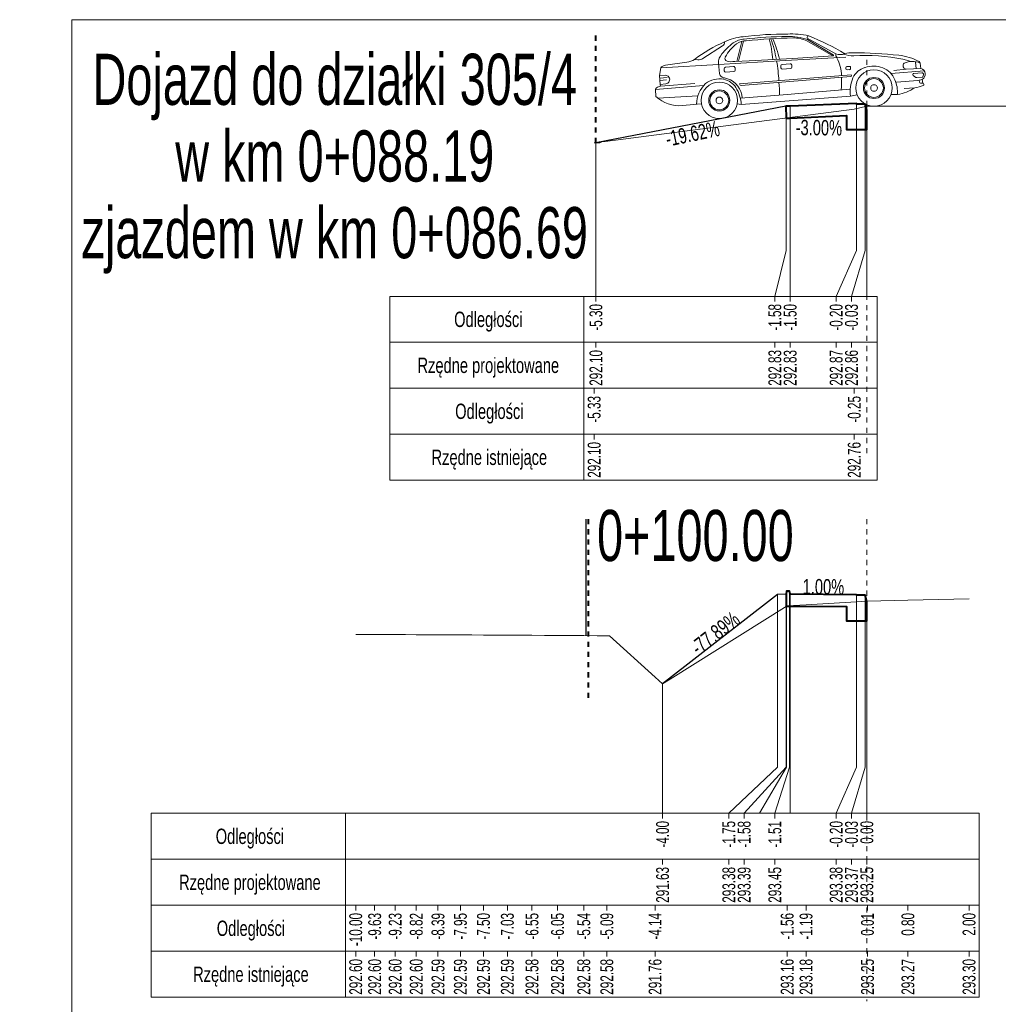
# Model space of a CAD drawing. Header units: metres. Extents: x 7438939.7 to 7438996.8, y 5557059.8 to 5557145.6.
# Tile 2 of 6: x 7438939.7 to 7438958.8, y 5557080.6 to 5557099.9. Entities that reach past the tile are written whole.
import ezdxf
from ezdxf.enums import TextEntityAlignment as Align

# ---------------------------------------------------------------- set-up
doc = ezdxf.new("R2010")
doc.units = ezdxf.units.M
doc.header["$MEASUREMENT"] = 0
doc.linetypes.add('DGN Style 4', pattern=[0.045851, 0.022926, -0.011463, 0, -0.011463])
for name, color, linetype, lineweight in [('1', 7, 'Continuous', 0), ('45', 7, 'Continuous', 0), ('60', 7, 'Continuous', 0), ('chodnik', 7, 'Continuous', 0), ('pobocze', 7, 'Continuous', 0), ('projektowany', 7, 'Continuous', 0), ('skarpa', 7, 'Continuous', 0), ('Warstwa 3', 7, 'Continuous', 0)]:
    doc.layers.add(name, color=color, linetype=linetype, lineweight=lineweight)
doc.styles.add('Style-Arial Narrow', font='ARIALN.TTF')

msp = doc.modelspace()

# ---------------------------------------------------------------- linework, layer by layer
at = {"layer": '1', "color": 1, "linetype": 'DGN Style 4', "lineweight": 40}
for p, q in [((7438950.952, 5557097.468), (7438950.952, 5557099.632)), ((7438950.802, 5557090.107), (7438950.802, 5557086.507))]:
    msp.add_line(p, q, dxfattribs=at)
at = {"layer": '1', "color": 6, "lineweight": 13}
msp.add_line((7438956.252, 5557098.189), (7438960.255, 5557098.185), dxfattribs=at)
at = {"layer": '1', "color": 6, "linetype": 'Continuous', "lineweight": 30, "ltscale": 0.08}
msp.add_line((7438950.752, 5557090.107), (7438950.752, 5557087.826), dxfattribs=at)
at = {"layer": '1', "color": 7, "linetype": 'Continuous', "lineweight": 0, "flags": 128}
for points in [[(7438950.917, 5557097.468), (7438950.976, 5557097.468), (7438951.029, 5557097.467), (7438951.065, 5557097.49), (7438951.079, 5557097.498), (7438951.136, 5557097.496), (7438956.006, 5557098.13), (7438956.252, 5557098.187)], [(7438954.672, 5557098.189), (7438954.672, 5557095.365), (7438954.452, 5557094.465)], [(7438954.752, 5557098.189), (7438954.752, 5557095.365), (7438954.752, 5557094.465)], [(7438956.052, 5557098.238), (7438956.052, 5557095.365), (7438955.652, 5557094.465), (7438955.652, 5557094.465)], [(7438956.222, 5557098.228), (7438956.222, 5557095.365), (7438955.952, 5557094.465), (7438955.952, 5557094.465)], [(7438956.252, 5557098.188), (7438956.252, 5557095.365), (7438956.252, 5557094.465), (7438956.252, 5557094.465)], [(7438950.952, 5557097.468), (7438950.952, 5557095.365), (7438950.952, 5557094.465), (7438950.952, 5557094.465)], [(7438946.252, 5557087.85), (7438946.428, 5557087.849), (7438946.623, 5557087.848), (7438946.822, 5557087.847), (7438947.024, 5557087.846), (7438947.229, 5557087.845), (7438947.436, 5557087.844), (7438947.647, 5557087.843), (7438947.862, 5557087.841), (7438948.079, 5557087.84), (7438948.3, 5557087.839), (7438948.524, 5557087.838), (7438948.752, 5557087.837), (7438948.984, 5557087.835), (7438949.219, 5557087.834), (7438949.458, 5557087.833), (7438949.701, 5557087.831), (7438949.949, 5557087.83), (7438950.2, 5557087.829), (7438950.455, 5557087.827), (7438950.715, 5557087.826), (7438950.979, 5557087.824), (7438951.165, 5557087.823), (7438951.2, 5557087.823), (7438951.215, 5557087.823), (7438952.109, 5557087.012), (7438952.256, 5557086.88), (7438952.406, 5557086.974), (7438954.694, 5557088.407), (7438955.063, 5557088.426), (7438956.265, 5557088.497), (7438957.056, 5557088.516), (7438958.252, 5557088.546)], [(7438954.502, 5557088.628), (7438954.502, 5557085.248), (7438953.552, 5557084.348), (7438953.552, 5557084.348)], [(7438954.672, 5557088.639), (7438954.672, 5557085.248), (7438953.852, 5557084.348), (7438953.852, 5557084.348)], [(7438954.681, 5557088.693), (7438954.681, 5557085.248), (7438954.152, 5557084.348), (7438954.152, 5557084.348)], [(7438954.741, 5557088.693), (7438954.741, 5557085.248), (7438954.452, 5557084.348), (7438954.452, 5557084.348)], [(7438954.752, 5557088.639), (7438954.752, 5557085.248), (7438954.752, 5557084.348), (7438954.752, 5557084.348)], [(7438956.052, 5557088.626), (7438956.052, 5557085.248), (7438955.652, 5557084.348), (7438955.652, 5557084.348)], [(7438956.222, 5557088.616), (7438956.222, 5557085.248), (7438955.952, 5557084.348), (7438955.952, 5557084.348)], [(7438956.252, 5557088.496), (7438956.252, 5557085.248), (7438956.252, 5557084.348), (7438956.252, 5557084.348)], [(7438952.256, 5557086.88), (7438952.256, 5557085.248), (7438952.256, 5557084.348), (7438952.256, 5557084.348)]]:
    msp.add_lwpolyline(points, dxfattribs=at)
at = {"layer": '45', "color": 7, "linetype": 'Continuous', "lineweight": 0}
for p, q in [((7438955.647, 5557099.213), (7438955.087, 5557099.52)), ((7438953.045, 5557099.12), (7438953.428, 5557099.37)), ((7438953.707, 5557099.063), (7438953.805, 5557099.452)), ((7438953.739, 5557099.064), (7438953.839, 5557099.46)), ((7438955.08, 5557099.462), (7438955.586, 5557099.169)), ((7438955.092, 5557099.49), (7438955.596, 5557099.19)), ((7438954.804, 5557099.119), (7438955.591, 5557099.17)), ((7438955.139, 5557099.104), (7438955.842, 5557099.143)), ((7438952.219, 5557098.936), (7438952.196, 5557098.786)), ((7438953.351, 5557099.002), (7438952.219, 5557098.936)), ((7438952.732, 5557099.047), (7438952.311, 5557098.986)), ((7438952.88, 5557099.101), (7438952.947, 5557099.093)), ((7438953.357, 5557098.959), (7438953.35, 5557099.025)), ((7438953.351, 5557099.002), (7438954.66, 5557099.078)), ((7438953.368, 5557098.826), (7438953.357, 5557098.959)), ((7438953.486, 5557098.948), (7438953.644, 5557098.961)), ((7438953.668, 5557099.061), (7438953.949, 5557099.073)), ((7438953.674, 5557098.935), (7438953.677, 5557098.893)), ((7438953.949, 5557099.073), (7438954.804, 5557099.119)), ((7438954.573, 5557098.934), (7438954.57, 5557098.975)), ((7438954.596, 5557099.005), (7438954.753, 5557099.018)), ((7438954.66, 5557099.078), (7438955.139, 5557099.104)), ((7438954.784, 5557098.992), (7438954.787, 5557098.951)), ((7438955.842, 5557098.917), (7438955.841, 5557098.937)), ((7438955.861, 5557098.961), (7438955.91, 5557098.965)), ((7438955.934, 5557098.944), (7438955.935, 5557098.925)), ((7438956.959, 5557099.108), (7438957.118, 5557099.06)), ((7438957.22, 5557098.919), (7438957.202, 5557099.057)), ((7438957.297, 5557099.03), (7438957.275, 5557099.059)), ((7438957.31, 5557098.925), (7438957.297, 5557099.03)), ((7438952.196, 5557098.786), (7438952.306, 5557098.79)), ((7438952.209, 5557098.611), (7438952.196, 5557098.786)), ((7438952.2, 5557098.734), (7438952.344, 5557098.745)), ((7438953.464, 5557098.876), (7438953.461, 5557098.918)), ((7438953.652, 5557098.863), (7438953.494, 5557098.851)), ((7438953.759, 5557098.621), (7438955.949, 5557098.798)), ((7438953.796, 5557098.593), (7438955.94, 5557098.767)), ((7438954.761, 5557098.921), (7438954.604, 5557098.908)), ((7438955.915, 5557098.901), (7438955.866, 5557098.897)), ((7438956.726, 5557098.823), (7438957.372, 5557098.881)), ((7438957.02, 5557098.908), (7438956.778, 5557098.882)), ((7438957.02, 5557098.908), (7438957.31, 5557098.925)), ((7438957.214, 5557098.75), (7438957.159, 5557098.788)), ((7438957.17, 5557098.829), (7438957.33, 5557098.841)), ((7438957.228, 5557098.746), (7438957.332, 5557098.754)), ((7438952.116, 5557098.511), (7438953.058, 5557098.59)), ((7438952.176, 5557098.562), (7438952.213, 5557098.575)), ((7438952.203, 5557098.691), (7438952.335, 5557098.703)), ((7438952.209, 5557098.611), (7438952.32, 5557098.625)), ((7438952.213, 5557098.575), (7438952.209, 5557098.611)), ((7438952.213, 5557098.575), (7438952.889, 5557098.632)), ((7438957.251, 5557098.69), (7438956.83, 5557098.654)), ((7438956.98, 5557098.533), (7438957.19, 5557098.547)), ((7438957.338, 5557098.71), (7438957.251, 5557098.69)), ((7438957.284, 5557098.658), (7438957.279, 5557098.696)), ((7438957.349, 5557098.637), (7438957.305, 5557098.638)), ((7438957.349, 5557098.637), (7438957.338, 5557098.71)), ((7438952.126, 5557098.377), (7438952.116, 5557098.511)), ((7438952.164, 5557098.344), (7438952.946, 5557098.387)), ((7438953.778, 5557098.344), (7438954.617, 5557098.411)), ((7438953.795, 5557098.216), (7438955.934, 5557098.385)), ((7438954.617, 5557098.411), (7438955.928, 5557098.518)), ((7438955.934, 5557098.385), (7438956.064, 5557098.406)), ((7438956.853, 5557098.416), (7438956.724, 5557098.415)), ((7438952.871, 5557098.216), (7438952.647, 5557098.198)), ((7438952.871, 5557098.216), (7438952.934, 5557098.227)), ((7438952.934, 5557098.227), (7438953.017, 5557098.235)), ((7438953.795, 5557098.216), (7438953.715, 5557098.232))]:
    msp.add_line(p, q, dxfattribs=at)
at = {"layer": '45', "color": 7, "linetype": 'Continuous', "lineweight": 0, "extrusion": (0, 0, -1)}
for centre, radius in [((-7438956.392, 5557098.542), 0.355), ((-7438956.392, 5557098.542), 0.206), ((-7438953.366, 5557098.3), 0.355), ((-7438956.392, 5557098.542), 0.184), ((-7438956.393, 5557098.542), 0.0652), ((-7438953.366, 5557098.3), 0.206), ((-7438953.366, 5557098.3), 0.184), ((-7438953.367, 5557098.3), 0.0652)]:
    msp.add_circle(centre, radius, dxfattribs=at)
for centre, radius, start, end in [((-7438953.917, 5557098.551), 0.998, 63.4192, 85.0843), ((-7438954.642, 5557093.146), 6.451, 82.7798, 90.552), ((-7438954.713, 5557092.523), 7.027, 82.9814, 89.8543), ((-7438955.166, 5557085.797), 13.73, 84.6875, 88.5027), ((-7438954.741, 5557098.51), 1.041, 87.4844, 109.7129), ((-7438954.781, 5557098.017), 1.582, 87.2012, 102.1955), ((-7438954.812, 5557098.89), 0.632, 89.5489, 115.0902), ((-7438955.114, 5557099.533), 0.0299, 334.1796, 92.5665), ((-7438953.446, 5557095.308), 4.57, 111.4256, 121.2879), ((-7438954.606, 5557096.811), 2.868, 52.9814, 66.6543), ((-7438954.267, 5557098.559), 1.07, 37.3553, 53.9353), ((-7438953.391, 5557099.44), 0.0794, 177.047, 242.0067), ((-7438954.301, 5557098.68), 0.942, 29.8191, 50.5874), ((-7438953.885, 5557099.049), 0.45, 56.4957, 86.0585), ((-7438953.915, 5557099.061), 0.407, 58.5824, 87.1072), ((-7438952.523, 5557098.97), 1.894, 163.7167, 176.1333), ((-7438952.026, 5557098.675), 2.493, 160.5877, 170.1427), ((-7438951.665, 5557098.393), 2.967, 157.9812, 166.1183), ((-7438953.617, 5557099.031), 0.267, 358.7713, 41.4138), ((-7438953.526, 5557099.118), 0.0522, 278.9507, 36.695), ((-7438955.59, 5557099.181), 0.0112, 120.7348, 266.3173), ((-7438955.739, 5557099.195), 0.0934, 318.5823, 10.9761), ((-7438955.732, 5557099.409), 0.213, 245.9266, 293.6099), ((-7438954.908, 5557098.753), 0.85, 153.4338, 178.0608), ((-7438955.964, 5557099.608), 0.436, 265.7168, 292.5506), ((-7438955.95, 5557098.755), 0.478, 74.1045, 93.9425), ((-7438955.987, 5557091.004), 8.227, 89.9766, 96.223), ((-7438956.205, 5557095.107), 4.071, 87.0624, 100.6636), ((-7438956.779, 5557098.165), 1.022, 95.5539, 118.9859), ((-7438952.319, 5557098.864), 0.123, 35.9993, 86.4264), ((-7438952.694, 5557099.384), 0.34, 236.7169, 263.5202), ((-7438952.947, 5557099.287), 0.193, 239.5735, 270.0606), ((-7438953.489, 5557098.92), 0.0281, 355.4284, 85.4284), ((-7438953.607, 5557099.514), 0.457, 262.2787, 281.2485), ((-7438953.646, 5557098.933), 0.0281, 85.4284, 175.4284), ((-7438950.244, 5557098.372), 4.301, 170.6818, 175.8426), ((-7438954.598, 5557098.977), 0.0281, 355.4284, 85.4284), ((-7438954.601, 5557098.936), 0.0281, 265.4284, 355.4284), ((-7438954.756, 5557098.99), 0.0281, 85.4284, 175.4284), ((-7438954.759, 5557098.949), 0.0281, 175.4284, 265.4284), ((-7438955.863, 5557098.939), 0.0224, 355.4284, 85.4284), ((-7438955.911, 5557098.943), 0.0224, 85.4284, 175.4284), ((-7438956.315, 5557098.591), 0.366, 24.1764, 74.428), ((-7438956.383, 5557098.477), 0.495, 70.363, 111.6153), ((-7438956.409, 5557098.547), 0.42, 111.8369, 158.5022), ((-7438957.032, 5557098.977), 0.0697, 279.8966, 46.7521), ((-7438957.144, 5557098.669), 0.393, 66.0046, 112.8637), ((-7438952.313, 5557098.708), 0.083, 84.8587, 265.3031), ((-7438953.482, 5557098.856), 0.118, 287.4311, 345.1629), ((-7438953.42, 5557098.48), 0.265, 95.8378, 113.8704), ((-7438953.492, 5557098.879), 0.0281, 265.4284, 355.4284), ((-7438953.649, 5557098.891), 0.0281, 175.4284, 265.4284), ((-7438947.583, 5557098.71), 8.173, 179.7041, 181.4455), ((-7438955.865, 5557098.919), 0.0224, 265.4284, 355.4284), ((-7438955.913, 5557098.923), 0.0224, 175.4284, 265.4284), ((-7438956.582, 5557098.48), 0.655, 351.6345, 23.4336), ((-7438955.938, 5557098.784), 0.0172, 129.9574, 260.5158), ((-7438957.172, 5557098.806), 0.0224, 304.8188, 85.4284), ((-7438957.227, 5557098.768), 0.0224, 265.4284, 304.8188), ((-7438957.277, 5557098.811), 0.118, 106.2335, 238.6412), ((-7438957.332, 5557098.819), 0.0224, 85.4284, 137.4881), ((-7438957.331, 5557098.777), 0.0224, 226.1455, 265.4284), ((-7438957.309, 5557098.799), 0.0528, 137.4881, 226.1455), ((-7438952.176, 5557098.501), 0.0608, 9.1693, 90.0352), ((-7438953.511, 5557098.209), 0.592, 1.5124, 45.1508), ((-7438953.369, 5557098.256), 0.464, 53.5538, 100.6507), ((-7438953.367, 5557098.328), 0.393, 102.8322, 145.1415), ((-7438953.402, 5557098.328), 0.414, 107.5249, 177.3964), ((-7438953.107, 5557098.185), 0.689, 147.6839, 177.4272), ((-7438953.794, 5557098.629), 0.0361, 266.0164, 347.6425), ((-7438952.531, 5557098.436), 2.013, 173.8321, 180.8788), ((-7438956.229, 5557098.447), 0.625, 156.0437, 182.8225), ((-7438956.716, 5557099.268), 0.863, 236.6606, 260.875), ((-7438957.146, 5557099.038), 0.492, 245.1573, 264.8409), ((-7438957.306, 5557098.66), 0.0224, 271.3299, 353.5491), ((-7438957.348, 5557098.613), 0.0231, 93.5138, 257.3431), ((-7438952.583, 5557098.858), 0.663, 264.4826, 313.4626)]:
    msp.add_arc(centre, radius, start, end, dxfattribs=at)
at = {"layer": '60', "color": 7, "linetype": 'DGN Style 4', "lineweight": 0}
for p, q in [((7438956.252, 5557099.094), (7438956.252, 5557091.365)), ((7438956.252, 5557090.107), (7438956.252, 5557080.67))]:
    msp.add_line(p, q, dxfattribs=at)
at = {"layer": '60', "color": 7, "linetype": 'Continuous', "lineweight": 0}
for p, q in [((7438946.917, 5557094.465), (7438946.917, 5557092.665)), ((7438950.717, 5557094.465), (7438950.717, 5557092.665)), ((7438950.952, 5557094.365), (7438950.952, 5557094.465)), ((7438954.452, 5557094.365), (7438954.452, 5557094.465)), ((7438954.752, 5557094.365), (7438954.752, 5557094.465)), ((7438955.652, 5557094.365), (7438955.652, 5557094.465)), ((7438955.952, 5557094.365), (7438955.952, 5557094.465)), ((7438946.917, 5557093.565), (7438956.452, 5557093.565)), ((7438950.952, 5557093.465), (7438950.952, 5557093.565)), ((7438954.452, 5557093.465), (7438954.452, 5557093.565)), ((7438954.752, 5557093.465), (7438954.752, 5557093.565)), ((7438955.652, 5557093.465), (7438955.652, 5557093.565)), ((7438955.952, 5557093.465), (7438955.952, 5557093.565)), ((7438946.917, 5557092.665), (7438946.917, 5557090.865)), ((7438950.717, 5557092.665), (7438950.717, 5557090.865)), ((7438950.917, 5557092.565), (7438950.917, 5557092.665)), ((7438956.006, 5557092.565), (7438956.006, 5557092.665)), ((7438946.917, 5557091.765), (7438956.452, 5557091.765)), ((7438950.917, 5557091.665), (7438950.917, 5557091.765)), ((7438956.006, 5557091.665), (7438956.006, 5557091.765)), ((7438942.252, 5557084.348), (7438942.252, 5557082.548)), ((7438946.052, 5557084.348), (7438946.052, 5557082.548)), ((7438952.256, 5557084.248), (7438952.256, 5557084.348)), ((7438953.552, 5557084.248), (7438953.552, 5557084.348)), ((7438953.852, 5557084.248), (7438953.852, 5557084.348)), ((7438954.452, 5557084.248), (7438954.452, 5557084.348)), ((7438955.652, 5557084.248), (7438955.652, 5557084.348)), ((7438955.952, 5557084.248), (7438955.952, 5557084.348)), ((7438956.252, 5557084.248), (7438956.252, 5557084.348)), ((7438942.252, 5557083.448), (7438958.452, 5557083.448)), ((7438952.256, 5557083.348), (7438952.256, 5557083.448)), ((7438953.552, 5557083.348), (7438953.552, 5557083.448)), ((7438953.852, 5557083.348), (7438953.852, 5557083.448)), ((7438954.452, 5557083.348), (7438954.452, 5557083.448)), ((7438955.652, 5557083.348), (7438955.652, 5557083.448)), ((7438955.952, 5557083.348), (7438955.952, 5557083.448)), ((7438956.252, 5557083.348), (7438956.252, 5557083.448)), ((7438942.252, 5557082.548), (7438942.252, 5557080.748)), ((7438946.052, 5557082.548), (7438946.052, 5557080.748)), ((7438946.252, 5557082.448), (7438946.252, 5557082.548)), ((7438946.623, 5557082.448), (7438946.623, 5557082.548)), ((7438947.024, 5557082.448), (7438947.024, 5557082.548)), ((7438947.436, 5557082.448), (7438947.436, 5557082.548)), ((7438947.862, 5557082.448), (7438947.862, 5557082.548)), ((7438948.3, 5557082.448), (7438948.3, 5557082.548)), ((7438948.752, 5557082.448), (7438948.752, 5557082.548)), ((7438949.219, 5557082.448), (7438949.219, 5557082.548)), ((7438949.701, 5557082.448), (7438949.701, 5557082.548)), ((7438950.2, 5557082.448), (7438950.2, 5557082.548)), ((7438950.715, 5557082.448), (7438950.715, 5557082.548)), ((7438951.165, 5557082.448), (7438951.165, 5557082.548)), ((7438952.109, 5557082.448), (7438952.109, 5557082.548)), ((7438954.694, 5557082.448), (7438954.694, 5557082.548)), ((7438955.063, 5557082.448), (7438955.063, 5557082.548)), ((7438956.265, 5557082.448), (7438956.265, 5557082.548)), ((7438957.056, 5557082.448), (7438957.056, 5557082.548)), ((7438958.252, 5557082.448), (7438958.252, 5557082.548)), ((7438942.252, 5557081.648), (7438958.452, 5557081.648)), ((7438946.252, 5557081.548), (7438946.252, 5557081.648)), ((7438946.623, 5557081.548), (7438946.623, 5557081.648)), ((7438947.024, 5557081.548), (7438947.024, 5557081.648)), ((7438947.436, 5557081.548), (7438947.436, 5557081.648)), ((7438947.862, 5557081.548), (7438947.862, 5557081.648)), ((7438948.3, 5557081.548), (7438948.3, 5557081.648)), ((7438948.752, 5557081.548), (7438948.752, 5557081.648)), ((7438949.219, 5557081.548), (7438949.219, 5557081.648)), ((7438949.701, 5557081.548), (7438949.701, 5557081.648)), ((7438950.2, 5557081.548), (7438950.2, 5557081.648)), ((7438950.715, 5557081.548), (7438950.715, 5557081.648)), ((7438951.165, 5557081.548), (7438951.165, 5557081.648)), ((7438952.109, 5557081.548), (7438952.109, 5557081.648)), ((7438954.694, 5557081.548), (7438954.694, 5557081.648)), ((7438955.063, 5557081.548), (7438955.063, 5557081.648)), ((7438956.265, 5557081.548), (7438956.265, 5557081.648)), ((7438957.056, 5557081.548), (7438957.056, 5557081.648)), ((7438958.252, 5557081.548), (7438958.252, 5557081.648))]:
    msp.add_line(p, q, dxfattribs=at)
for points in [[(7438946.917, 5557094.465), (7438946.917, 5557092.665), (7438956.452, 5557092.665), (7438956.452, 5557094.465)], [(7438946.917, 5557092.665), (7438946.917, 5557090.865), (7438956.452, 5557090.865), (7438956.452, 5557092.665)], [(7438942.252, 5557084.348), (7438942.252, 5557082.548), (7438958.452, 5557082.548), (7438958.452, 5557084.348)], [(7438942.252, 5557082.548), (7438942.252, 5557080.748), (7438958.452, 5557080.748), (7438958.452, 5557082.548)]]:
    msp.add_3dface(points, dxfattribs=at)
at = {"layer": 'chodnik', "color": 7, "linetype": 'Continuous', "lineweight": 40, "flags": 128}
for points in [[(7438956.252, 5557098.108), (7438956.222, 5557098.228), (7438956.052, 5557098.228), (7438956.052, 5557098.238), (7438954.75, 5557098.189), (7438954.67, 5557098.189), (7438954.672, 5557097.952), (7438954.752, 5557097.952), (7438955.852, 5557098.005), (7438955.852, 5557097.728), (7438956.252, 5557097.728), (7438956.252, 5557097.878), (7438956.252, 5557097.928), (7438956.252, 5557098.108)], [(7438956.252, 5557088.496), (7438956.222, 5557088.616), (7438956.052, 5557088.616), (7438956.052, 5557088.626), (7438954.752, 5557088.639), (7438954.741, 5557088.693), (7438954.681, 5557088.693), (7438954.672, 5557088.639), (7438954.672, 5557088.403), (7438954.752, 5557088.403), (7438955.852, 5557088.393), (7438955.852, 5557088.116), (7438956.252, 5557088.116), (7438956.252, 5557088.266), (7438956.252, 5557088.316), (7438956.252, 5557088.496)]]:
    msp.add_lwpolyline(points, close=True, dxfattribs=at)
at = {"layer": 'pobocze', "color": 7, "linetype": 'Continuous', "lineweight": 30, "flags": 128}
msp.add_lwpolyline([(7438954.672, 5557088.639), (7438954.502, 5557088.628)], dxfattribs=at)
at = {"layer": 'projektowany', "color": 7, "linetype": 'Continuous', "lineweight": 0, "elevation": 0, "flags": 128}
msp.add_lwpolyline([(7438950.952, 5557097.468), (7438954.67, 5557098.189), (7438954.75, 5557098.189), (7438956.052, 5557098.238), (7438956.222, 5557098.228), (7438956.252, 5557098.188)], dxfattribs=at)
at = {"layer": 'projektowany', "color": 7, "linetype": 'Continuous', "lineweight": 0, "flags": 128}
msp.add_lwpolyline([(7438952.256, 5557086.88), (7438954.502, 5557088.628), (7438954.672, 5557088.639), (7438954.681, 5557088.693), (7438954.741, 5557088.693), (7438954.752, 5557088.639), (7438956.052, 5557088.626), (7438956.222, 5557088.616), (7438956.252, 5557088.496)], dxfattribs=at)
at = {"layer": 'skarpa', "color": 7, "linetype": 'Continuous', "lineweight": 30, "elevation": 0, "flags": 128}
msp.add_lwpolyline([(7438954.67, 5557098.189), (7438950.952, 5557097.468)], dxfattribs=at)
at = {"layer": 'skarpa', "color": 7, "linetype": 'Continuous', "lineweight": 30, "flags": 128}
msp.add_lwpolyline([(7438954.502, 5557088.628), (7438952.256, 5557086.88)], dxfattribs=at)
at = {"layer": 'Warstwa 3', "color": 7, "linetype": 'Continuous', "lineweight": 0}
msp.add_3dface([(7438940.697, 5557059.799), (7438940.697, 5557099.879), (7438996.697, 5557099.879), (7438996.697, 5557059.799)], dxfattribs=at)

# ---------------------------------------------------------------- texts
at = {"layer": '1', "color": 7, "lineweight": 30, "style": 'Style-Arial Narrow', "width": 0.8}
msp.add_text('0+100.00', height=1, dxfattribs=at).set_placement((7438952.898, 5557090.285), align=Align.TOP_CENTER)
at = {"layer": '1', "color": 7, "lineweight": 30, "insert": (7438945.842, 5557099.212), "char_height": 1, "attachment_point": 2, "line_spacing_factor": 0.9, "style": 'Style-Arial Narrow'}
msp.add_mtext('\\H1x;\\W0.8;Dojazd do działki 305/4\\Pw km 0+088.19\\Pzjazdem w km 0+086.69', dxfattribs=at)
at = {"layer": '60', "color": 7, "lineweight": 0, "style": 'Style-Arial Narrow', "width": 0.833333}
for s, rotation, p in [('-19.62%', 11.889, (7438952.873, 5557097.501)), ('-3.00%', 359.4271, (7438955.313, 5557097.616)), ('1.00%', 359.4271, (7438955.402, 5557088.632)), ('-77.89%', 37.9138, (7438953.379, 5557087.754))]:
    msp.add_text(s, height=0.3, rotation=rotation, dxfattribs=at).set_placement(p, align=Align.CENTER)
at = {"layer": '60', "color": 7, "lineweight": 13, "style": 'Style-Arial Narrow', "width": 0.833333}
for s, p in [('Odległości', (7438948.847, 5557094.015)), ('Rzędne projektowane', (7438948.847, 5557093.115)), ('Odległości', (7438948.867, 5557092.215)), ('Rzędne istniejące', (7438948.867, 5557091.315)), ('Odległości', (7438944.182, 5557083.898)), ('Rzędne projektowane', (7438944.182, 5557082.998)), ('Odległości', (7438944.202, 5557082.098)), ('Rzędne istniejące', (7438944.202, 5557081.198))]:
    msp.add_text(s, height=0.3, dxfattribs=at).set_placement(p, align=Align.MIDDLE_CENTER)
at = {"layer": '60', "color": 7, "lineweight": 13, "style": 'Style-Arial Narrow', "width": 0.8}
for s, p in [('-5.30', (7438950.952, 5557094.315)), ('-1.58', (7438954.452, 5557094.315)), ('-1.50', (7438954.752, 5557094.315)), ('-0.20', (7438955.652, 5557094.315)), ('-0.03', (7438955.952, 5557094.315)), ('292.10', (7438950.952, 5557093.415)), ('292.83', (7438954.452, 5557093.415)), ('292.83', (7438954.752, 5557093.415)), ('292.87', (7438955.652, 5557093.415)), ('292.86', (7438955.952, 5557093.415)), ('-4.00', (7438952.256, 5557084.198)), ('-1.75', (7438953.552, 5557084.198)), ('-1.58', (7438953.852, 5557084.198)), ('-1.51', (7438954.452, 5557084.198)), ('-0.20', (7438955.652, 5557084.198)), ('-0.03', (7438955.952, 5557084.198)), ('0.00', (7438956.252, 5557084.198)), ('291.63', (7438952.256, 5557083.298)), ('293.38', (7438953.552, 5557083.298)), ('293.39', (7438953.852, 5557083.298)), ('293.45', (7438954.452, 5557083.298)), ('293.38', (7438955.652, 5557083.298)), ('293.37', (7438955.952, 5557083.298)), ('293.25', (7438956.252, 5557083.298))]:
    msp.add_text(s, height=0.25, rotation=90, dxfattribs=at).set_placement(p, align=Align.MIDDLE_RIGHT)
at = {"layer": '60', "color": 7, "lineweight": 0, "style": 'Style-Arial Narrow', "width": 0.8}
for s, p in [('-5.33', (7438950.917, 5557092.515)), ('-0.25', (7438956.006, 5557092.515)), ('292.10', (7438950.917, 5557091.615)), ('292.76', (7438956.006, 5557091.615)), ('-10.00', (7438946.252, 5557082.398)), ('-9.63', (7438946.623, 5557082.398)), ('-9.23', (7438947.024, 5557082.398)), ('-8.82', (7438947.436, 5557082.398)), ('-8.39', (7438947.862, 5557082.398)), ('-7.95', (7438948.3, 5557082.398)), ('-7.50', (7438948.752, 5557082.398)), ('-7.03', (7438949.219, 5557082.398)), ('-6.55', (7438949.701, 5557082.398)), ('-6.05', (7438950.2, 5557082.398)), ('-5.54', (7438950.715, 5557082.398)), ('-5.09', (7438951.165, 5557082.398)), ('-4.14', (7438952.109, 5557082.398)), ('-1.56', (7438954.694, 5557082.398)), ('-1.19', (7438955.063, 5557082.398)), ('0.01', (7438956.265, 5557082.398)), ('0.80', (7438957.056, 5557082.398)), ('2.00', (7438958.252, 5557082.398)), ('292.60', (7438946.252, 5557081.498)), ('292.60', (7438946.623, 5557081.498)), ('292.60', (7438947.024, 5557081.498)), ('292.60', (7438947.436, 5557081.498)), ('292.59', (7438947.862, 5557081.498)), ('292.59', (7438948.3, 5557081.498)), ('292.59', (7438948.752, 5557081.498)), ('292.59', (7438949.219, 5557081.498)), ('292.58', (7438949.701, 5557081.498)), ('292.58', (7438950.2, 5557081.498)), ('292.58', (7438950.715, 5557081.498)), ('292.58', (7438951.165, 5557081.498)), ('291.76', (7438952.109, 5557081.498)), ('293.16', (7438954.694, 5557081.498)), ('293.18', (7438955.063, 5557081.498)), ('293.25', (7438956.265, 5557081.498)), ('293.27', (7438957.056, 5557081.498)), ('293.30', (7438958.252, 5557081.498))]:
    msp.add_text(s, height=0.25, rotation=90, dxfattribs=at).set_placement(p, align=Align.MIDDLE_RIGHT)

doc.saveas('drawing.dxf')
